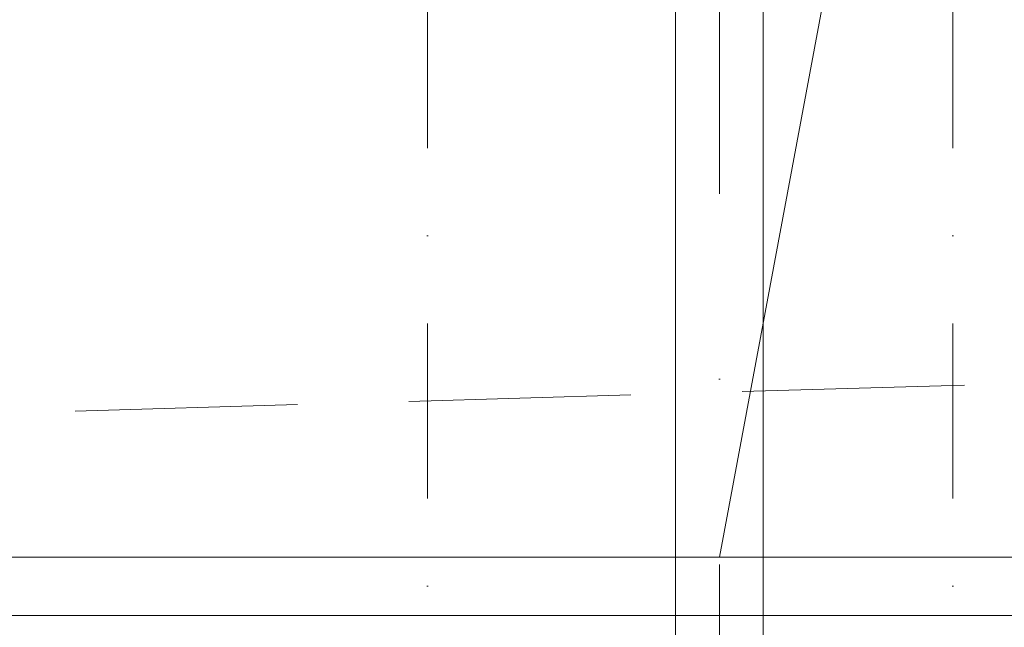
# Model space of a CAD drawing. Header units: millimetres. Extents: x 213386 to 506888, y 183055 to 450952.
# Tile 138 of 256: x 379427 to 380271, y 284722 to 285243. Entities that reach past the tile are written whole.
import ezdxf

# ---------------------------------------------------------------- set-up
doc = ezdxf.new("R2010")
doc.units = ezdxf.units.MM
for name, pattern in [('CK_Čerchovaná 50', [6, 3, -1.5, 0, -1.5]), ('ČERCHOVANÁ', [25.4, 12.7, -6.35, 0, -6.35]), ('ČÁRKOVANÁ', [19.05, 12.7, -6.35])]:
    doc.linetypes.add(name, pattern=pattern)
for name, color, linetype, lineweight in [('FASÁDA DETAILNÍ', 255, 'Continuous', 0), ('KOTY', 255, 'Continuous', 0), ('NOVA', 255, 'Continuous', 0), ('OSY', 255, 'Continuous', 0), ('TENKA', 255, 'Continuous', 0)]:
    doc.layers.add(name, color=color, linetype=linetype, lineweight=lineweight)
doc.layers.add('PLOCHY K PRONÁJMU', color=255, linetype='Continuous', lineweight=0, plot=False)
doc.layers.get('KOTY').off()

# ---------------------------------------------------------------- blocks, each defined once
blk = doc.blocks.new('NOVÁ PODLAHA')
at = {"layer": 'NOVA', "linetype": 'ČÁRKOVANÁ', "ltscale": 15}
blk.add_line((0, 0), (25700, 750), dxfattribs=at)
at = {"layer": 'NOVA'}
blk.add_lwpolyline([(25700, 16457.5), (25700, 0), (0, 0), (0, 15942.5)], dxfattribs=at)

msp = doc.modelspace()

# ---------------------------------------------------------------- linework, layer by layer
at = {"layer": 'FASÁDA DETAILNÍ'}
msp.add_lwpolyline([(399176.64, 284732.15), (373476.64, 284732.15), (373476.64, 307532.15), (399176.64, 307532.15)], close=True, dxfattribs=at)
at = {"layer": 'NOVA'}
for points in [[(379989.14, 286232.15), (379989.14, 284532.15)], [(380064.14, 286232.15), (380064.14, 284532.15)]]:
    msp.add_lwpolyline(points, dxfattribs=at)
at = {"layer": 'OSY', "linetype": 'ČERCHOVANÁ', "ltscale": 25}
msp.add_line((380026.64, 308909.56), (380026.64, 283834.92), dxfattribs=at)
at = {"layer": 'PLOCHY K PRONÁJMU', "ltscale": 5}
msp.add_lwpolyline([(373526.64, 307482.15), (399126.64, 307482.15), (399126.64, 284782.15), (373526.64, 284782.15)], close=True, dxfattribs=at)
msp.add_lwpolyline([(392626.64, 284782.15), (386326.64, 284782.15), (386586.64, 286172.15), (386586.64, 286892.15), (386066.64, 286892.15), (386066.64, 286172.15), (386586.64, 286172.15), (386326.64, 284782.15), (380026.64, 284782.15), (380286.64, 286172.15), (380286.64, 286892.15), (379766.64, 286892.15), (379766.64, 286172.15), (380286.64, 286172.15), (380026.64, 284782.15), (373526.64, 284782.15)], dxfattribs=at)
at = {"layer": 'TENKA', "linetype": 'CK_Čerchovaná 50', "ltscale": 50}
for p, q in [((379776.64, 284532.15), (379776.64, 307732.15)), ((380226.64, 284532.15), (380226.64, 307732.15)), ((380226.64, 284532.15), (380226.64, 286232.15))]:
    msp.add_line(p, q, dxfattribs=at)
at = {"layer": 'TENKA', "ltscale": 20}
for points in [[(379989.14, 284732.15), (373476.64, 284732.15), (373476.64, 288894.65)], [(386289.14, 284732.15), (380064.14, 284732.15)]]:
    msp.add_lwpolyline(points, dxfattribs=at)

# ---------------------------------------------------------------- block references
at = {"layer": 'KOTY'}
msp.add_blockref('NOVÁ PODLAHA', (373476.64, 284732.15), dxfattribs=at)

doc.saveas('drawing.dxf')
